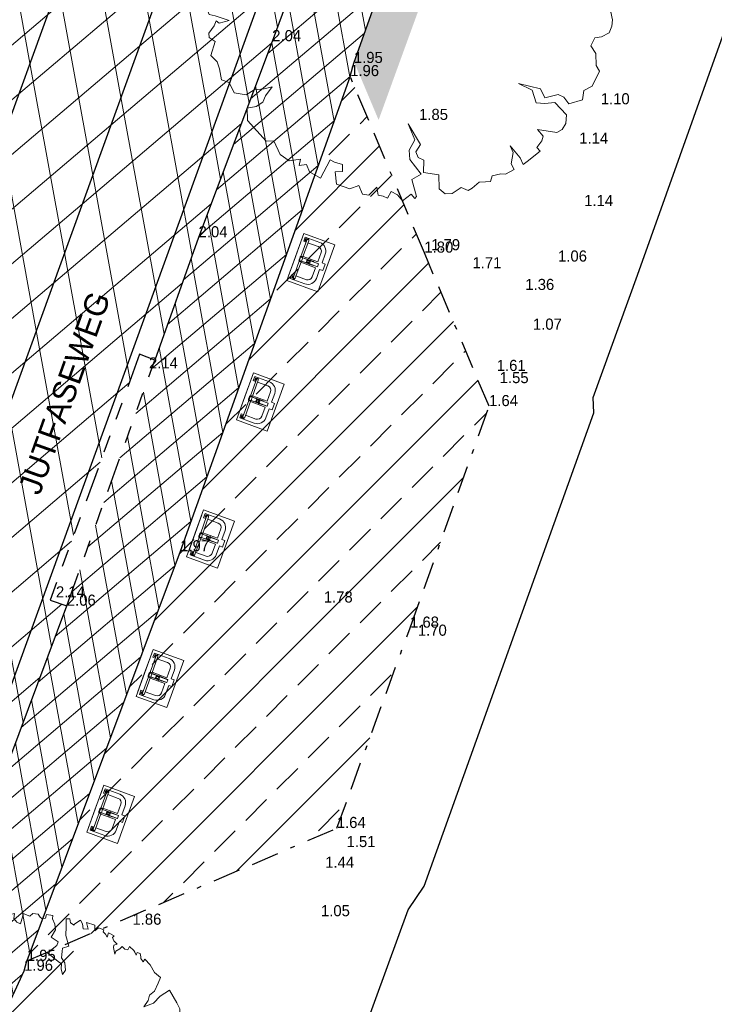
# Model space of a CAD drawing. Header units: metres. Extents: x 136326 to 137932, y 453212 to 454725.
# Tile 29 of 92: x 136510 to 136525, y 453641 to 453662. Entities that reach past the tile are written whole.
import ezdxf

# ---------------------------------------------------------------- set-up
doc = ezdxf.new("R2010")
doc.units = ezdxf.units.M
doc.linetypes.add('BORDER__G2', pattern=[2.1, 0.6, -0.3, 0.6, -0.3, 0, -0.3])
doc.linetypes.add('PHANTOM__G5', pattern=[5.25, 1.5, -0.75, 0.75, -0.75, 0.75, -0.75])
doc.layers.add('-DR-alg-hulplijnen hartlijn asfalt nieuwe fietsstraat', color=7, linetype='Continuous', true_color=0xad72b6, plot=False)
doc.layers.add('-DR-alg-hulplijnen kantverharding asfalt nieuwe fietsstraat', color=7, linetype='Continuous', true_color=0xff9429, plot=False)
for name, color, linetype in [('-DR-alg-projectgrens 1-200', 3, 'PROJECTGRENS_1-200'), ('-DR-alg-txt-straatnaam', 2, 'Continuous'), ('-DR-bs-txt-hoogtemaat', 253, 'Continuous'), ('-DR-v-vh-band 20x20', 5, 'BORDER__G2'), ('-DR-v-vh-band RWS', 5, 'PHANTOM__G5'), ('-DR-v-vh-kantverharding asfalt fietspad', 2, 'Continuous')]:
    doc.layers.add(name, color=color, linetype=linetype)
for name, color, linetype, lineweight in [('-DR-bs-boom', 253, 'Continuous', 13), ('-DR-bs-inr-parkeerbeugel', 253, 'Continuous', 9), ('-DR-v-maaien en frezen terrein', 82, 'Continuous', 9), ('-DR-v-vh-arc-asfalt opbreken', 252, 'Continuous', 9), ('-DR-v-vh-arc-bss grijs keiformaat', 252, 'Continuous', 9)]:
    doc.layers.add(name, color=color, linetype=linetype, lineweight=lineweight)
doc.layers.add('-DR-v-vh-arc-asfalt fietspad', color=7, linetype='Continuous', lineweight=9, true_color=0xdfbfc7)
doc.styles.add('Drong', font='txt', dxfattribs={"height": 1.8})
doc.linetypes.add('PROJECTGRENS_1-200', pattern='A,0.32,-0.13,[133,ltypeshp.shx,S=0.13,R=0,X=-0.13,Y=0],-0.13,1.27', length=1.85)
pattern_1 = [(220.33563, (136419.718, 453326.2367), (0.5825375, -0.6860394), []), (280.33563, (136419.718, 453326.2367), (0.8853963, 0.1614725), [])]

# ---------------------------------------------------------------- blocks, each defined once
blk = doc.blocks.new('*U44')
at = {"ltscale": 4}
for p, q in [((0, 0), (-0.003, -0.71)), ((1.08, -0.005), (0, 0)), ((0.065, -0.055), (0.063, -0.39)), ((0.065, -0.055), (0.16, -0.056)), ((0.079, -0.124), (0.079, -0.131)), ((0.086, -0.124), (0.079, -0.124)), ((0.079, -0.131), (0.079, -0.136)), ((0.079, -0.136), (0.086, -0.136)), ((0.085, -0.145), (0.086, -0.098)), ((0.085, -0.145), (0.088, -0.145)), ((0.086, -0.098), (0.086, -0.08)), ((0.086, -0.08), (0.089, -0.08)), ((0.086, -0.098), (0.089, -0.098)), ((0.089, -0.098), (0.088, -0.145)), ((0.088, -0.145), (0.095, -0.145)), ((0.089, -0.08), (0.133, -0.081)), ((0.089, -0.098), (0.089, -0.08)), ((0.09, -0.124), (0.089, -0.124)), ((0.089, -0.13), (0.089, -0.131)), ((0.089, -0.136), (0.09, -0.136)), ((0.54, -0.003), (0.11, -0.001)), ((0.485, -0.112), (0.112, -0.11)), ((0.112, -0.152), (0.499, -0.154)), ((0.133, -0.081), (0.133, -0.099)), ((0.133, -0.081), (0.136, -0.081)), ((0.133, -0.099), (0.133, -0.11)), ((0.133, -0.099), (0.136, -0.099)), ((0.136, -0.099), (0.136, -0.081)), ((0.136, -0.11), (0.136, -0.099)), ((0.159, -0.153), (0.158, -0.391)), ((0.16, -0.056), (0.159, -0.11)), ((0.47, -0.492), (0.472, -0.154)), ((0.483, -0.118), (0.483, -0.126)), ((0.483, -0.126), (0.483, -0.133)), ((0.495, -0.126), (0.495, -0.118)), ((0.495, -0.133), (0.495, -0.126)), ((0.498, -0.406), (0.499, -0.16)), ((0.499, -0.16), (0.499, -0.113)), ((0.502, -0.16), (0.499, -0.16)), ((0.501, -0.406), (0.502, -0.16)), ((0.502, -0.16), (0.576, -0.16)), ((0.507, -0.111), (0.571, -0.111)), ((0.572, -0.099), (0.508, -0.099)), ((0.54, -0.003), (0.97, -0.005)), ((0.575, -0.407), (0.576, -0.16)), ((0.579, -0.16), (0.576, -0.16)), ((0.578, -0.407), (0.579, -0.16)), ((0.579, -0.16), (0.579, -0.113)), ((0.579, -0.155), (0.967, -0.157)), ((0.583, -0.118), (0.583, -0.127)), ((0.583, -0.127), (0.583, -0.134)), ((0.967, -0.114), (0.594, -0.112)), ((0.595, -0.127), (0.595, -0.118)), ((0.595, -0.134), (0.595, -0.127)), ((0.607, -0.155), (0.605, -0.493)), ((0.919, -0.156), (0.918, -0.394)), ((0.92, -0.059), (0.919, -0.114)), ((1.015, -0.06), (0.92, -0.059)), ((0.943, -0.103), (0.943, -0.085)), ((0.946, -0.085), (0.943, -0.085)), ((0.943, -0.114), (0.943, -0.103)), ((0.946, -0.103), (0.943, -0.103)), ((0.99, -0.085), (0.946, -0.085)), ((0.946, -0.085), (0.946, -0.103)), ((0.946, -0.103), (0.946, -0.114)), ((0.99, -0.15), (0.983, -0.15)), ((0.989, -0.129), (0.99, -0.129)), ((0.989, -0.135), (0.989, -0.135)), ((0.99, -0.141), (0.989, -0.141)), ((0.99, -0.103), (0.99, -0.085)), ((0.993, -0.085), (0.99, -0.085)), ((0.99, -0.103), (0.99, -0.15)), ((0.993, -0.103), (0.99, -0.103)), ((0.993, -0.15), (0.99, -0.15)), ((0.993, -0.103), (0.993, -0.085)), ((0.993, -0.15), (0.993, -0.103)), ((0.993, -0.129), (1, -0.129)), ((1, -0.141), (0.993, -0.141)), ((1, -0.129), (1, -0.135)), ((1, -0.135), (1, -0.141)), ((1.013, -0.395), (1.015, -0.06)), ((1.077, -0.715), (1.08, -0.005)), ((0.492, -0.33), (0.492, -0.342)), ((0.498, -0.33), (0.492, -0.33)), ((0.492, -0.342), (0.498, -0.342)), ((0.498, -0.406), (0.501, -0.406)), ((0.498, -0.41), (0.498, -0.406)), ((0.498, -0.41), (0.501, -0.41)), ((0.501, -0.33), (0.502, -0.263)), ((0.503, -0.33), (0.501, -0.33)), ((0.501, -0.342), (0.503, -0.342)), ((0.501, -0.353), (0.501, -0.342)), ((0.501, -0.353), (0.503, -0.353)), ((0.501, -0.353), (0.503, -0.353)), ((0.501, -0.379), (0.503, -0.379)), ((0.501, -0.41), (0.501, -0.406)), ((0.576, -0.264), (0.502, -0.263)), ((0.502, -0.523), (0.503, -0.34)), ((0.506, -0.319), (0.503, -0.319)), ((0.503, -0.325), (0.503, -0.319)), ((0.503, -0.325), (0.506, -0.325)), ((0.503, -0.34), (0.503, -0.325)), ((0.506, -0.342), (0.505, -0.526)), ((0.571, -0.316), (0.506, -0.316)), ((0.506, -0.316), (0.506, -0.317)), ((0.506, -0.317), (0.571, -0.317)), ((0.506, -0.34), (0.506, -0.317)), ((0.506, -0.325), (0.506, -0.319)), ((0.506, -0.325), (0.506, -0.34)), ((0.506, -0.33), (0.506, -0.33)), ((0.506, -0.34), (0.571, -0.34)), ((0.506, -0.342), (0.571, -0.342)), ((0.511, -0.316), (0.512, -0.269)), ((0.512, -0.266), (0.565, -0.266)), ((0.512, -0.269), (0.523, -0.27)), ((0.523, -0.271), (0.514, -0.316)), ((0.518, -0.316), (0.527, -0.27)), ((0.527, -0.27), (0.55, -0.27)), ((0.55, -0.27), (0.558, -0.316)), ((0.555, -0.27), (0.566, -0.27)), ((0.563, -0.316), (0.555, -0.271)), ((0.565, -0.316), (0.566, -0.27)), ((0.57, -0.526), (0.571, -0.342)), ((0.571, -0.317), (0.571, -0.316)), ((0.571, -0.34), (0.571, -0.317)), ((0.574, -0.319), (0.571, -0.319)), ((0.571, -0.319), (0.571, -0.325)), ((0.571, -0.325), (0.574, -0.325)), ((0.571, -0.34), (0.571, -0.325)), ((0.571, -0.331), (0.571, -0.331)), ((0.574, -0.34), (0.573, -0.524)), ((0.574, -0.325), (0.574, -0.319)), ((0.574, -0.34), (0.574, -0.325)), ((0.575, -0.331), (0.574, -0.331)), ((0.574, -0.343), (0.575, -0.343)), ((0.574, -0.353), (0.575, -0.354)), ((0.574, -0.354), (0.575, -0.354)), ((0.574, -0.38), (0.575, -0.38)), ((0.575, -0.331), (0.576, -0.264)), ((0.575, -0.354), (0.575, -0.343)), ((0.575, -0.407), (0.578, -0.407)), ((0.575, -0.41), (0.575, -0.407)), ((0.575, -0.41), (0.578, -0.41)), ((0.585, -0.331), (0.578, -0.331)), ((0.578, -0.343), (0.585, -0.343)), ((0.578, -0.41), (0.578, -0.407)), ((0.585, -0.331), (0.585, -0.343)), ((0.257, -0.586), (0.462, -0.587)), ((0.258, -0.491), (0.47, -0.492)), ((0.462, -0.657), (0.462, -0.587)), ((0.505, -0.526), (0.57, -0.526)), ((0.605, -0.493), (0.818, -0.494)), ((0.612, -0.658), (0.612, -0.588)), ((0.612, -0.588), (0.817, -0.589)), ((-0.003, -0.71), (1.077, -0.715)), ((0.462, -0.657), (0.612, -0.658))]:
    blk.add_line(p, q, dxfattribs=at)
at = {"ltscale": 4, "flags": 128}
for points in [[(0.089, -0.131), (0.089, -0.131), (0.09, -0.128), (0.09, -0.125), (0.091, -0.123), (0.092, -0.12), (0.094, -0.118), (0.096, -0.116), (0.098, -0.114), (0.1, -0.113), (0.103, -0.111), (0.105, -0.11), (0.108, -0.11), (0.112, -0.11)], [(0.091, -0.124), (0.09, -0.124), (0.09, -0.125), (0.09, -0.127), (0.089, -0.129), (0.089, -0.13)], [(0.089, -0.131), (0.089, -0.131), (0.09, -0.134), (0.09, -0.136), (0.091, -0.139), (0.092, -0.141), (0.094, -0.144), (0.096, -0.146), (0.098, -0.148), (0.1, -0.149), (0.102, -0.15), (0.105, -0.151), (0.108, -0.152), (0.112, -0.152)], [(0.09, -0.124), (0.09, -0.124), (0.091, -0.124)], [(0.508, -0.099), (0.506, -0.099), (0.503, -0.099), (0.501, -0.1), (0.498, -0.1), (0.495, -0.101), (0.493, -0.103), (0.491, -0.104), (0.489, -0.106), (0.487, -0.108), (0.486, -0.11), (0.485, -0.112), (0.484, -0.114), (0.484, -0.116), (0.483, -0.118)], [(0.495, -0.133), (0.495, -0.134), (0.495, -0.135), (0.494, -0.137), (0.493, -0.138), (0.492, -0.139), (0.49, -0.139), (0.489, -0.139), (0.487, -0.139), (0.486, -0.138), (0.485, -0.137), (0.484, -0.136), (0.484, -0.135), (0.483, -0.133), (0.483, -0.133)], [(0.495, -0.118), (0.495, -0.117), (0.496, -0.117), (0.496, -0.116), (0.497, -0.115), (0.497, -0.114), (0.499, -0.113), (0.5, -0.113), (0.502, -0.112), (0.503, -0.111), (0.505, -0.111), (0.507, -0.111), (0.507, -0.111)], [(0.571, -0.111), (0.572, -0.111), (0.574, -0.112), (0.576, -0.112), (0.578, -0.112), (0.579, -0.113), (0.581, -0.114), (0.582, -0.115), (0.582, -0.116), (0.583, -0.116), (0.583, -0.117), (0.583, -0.118), (0.583, -0.118)], [(0.595, -0.118), (0.595, -0.117), (0.595, -0.115), (0.594, -0.112), (0.593, -0.11), (0.592, -0.109), (0.591, -0.107), (0.589, -0.105), (0.587, -0.104), (0.585, -0.102), (0.582, -0.101), (0.58, -0.1), (0.577, -0.1), (0.574, -0.099), (0.572, -0.099)], [(0.989, -0.135), (0.989, -0.135), (0.989, -0.132), (0.989, -0.13), (0.988, -0.127), (0.987, -0.125), (0.985, -0.122), (0.983, -0.12), (0.981, -0.118), (0.979, -0.117), (0.976, -0.116), (0.974, -0.115), (0.971, -0.114), (0.967, -0.114)], [(0.989, -0.135), (0.989, -0.135), (0.989, -0.138), (0.989, -0.141), (0.988, -0.143), (0.986, -0.146), (0.985, -0.148), (0.983, -0.15), (0.981, -0.152), (0.979, -0.154), (0.976, -0.155), (0.974, -0.156), (0.971, -0.156), (0.967, -0.157)], [(0.503, -0.352), (0.503, -0.352), (0.501, -0.353)], [(0.502, -0.263), (0.503, -0.265), (0.505, -0.266), (0.506, -0.267), (0.508, -0.267), (0.509, -0.268)], [(0.512, -0.266), (0.51, -0.266), (0.508, -0.265), (0.506, -0.265), (0.504, -0.264), (0.502, -0.263)], [(0.503, -0.34), (0.503, -0.34), (0.503, -0.34), (0.503, -0.341), (0.504, -0.341), (0.504, -0.341), (0.505, -0.342), (0.505, -0.342), (0.506, -0.342)], [(0.509, -0.268), (0.51, -0.268), (0.511, -0.269), (0.512, -0.269)], [(0.523, -0.27), (0.523, -0.27), (0.523, -0.27), (0.523, -0.27), (0.523, -0.27), (0.523, -0.271)], [(0.555, -0.271), (0.555, -0.27), (0.555, -0.27), (0.555, -0.27), (0.555, -0.27), (0.555, -0.27), (0.555, -0.27)], [(0.576, -0.264), (0.573, -0.264), (0.571, -0.265), (0.569, -0.266), (0.567, -0.266), (0.565, -0.266)], [(0.566, -0.27), (0.566, -0.269), (0.567, -0.269), (0.569, -0.268)], [(0.569, -0.268), (0.57, -0.268), (0.571, -0.267), (0.573, -0.266), (0.574, -0.265), (0.576, -0.264)], [(0.571, -0.342), (0.571, -0.342), (0.572, -0.342), (0.573, -0.342), (0.573, -0.342), (0.573, -0.341), (0.574, -0.341), (0.574, -0.34), (0.574, -0.34)], [(0.575, -0.354), (0.574, -0.352), (0.574, -0.352)], [(0.505, -0.526), (0.504, -0.526), (0.504, -0.525), (0.503, -0.525), (0.503, -0.525), (0.502, -0.525), (0.502, -0.524), (0.502, -0.524), (0.502, -0.523)], [(0.573, -0.524), (0.573, -0.524), (0.573, -0.525), (0.572, -0.525), (0.572, -0.525), (0.572, -0.526), (0.571, -0.526), (0.571, -0.526), (0.57, -0.526)]]:
    blk.add_lwpolyline(points, dxfattribs=at)
at = {"ltscale": 4}
for centre in [(0.111, -0.096), (0.968, -0.1)]:
    blk.add_circle(centre, 0.00492, dxfattribs=at)
for centre, radius, start, end in [((0.589, -0.134), 0.006, 179.7211, 359.7211), ((0.258, -0.391), 0.195, 179.7211, 269.7211), ((0.258, -0.391), 0.1, 179.7211, 269.7211), ((0.818, -0.394), 0.195, 269.7211, 359.7211), ((0.818, -0.394), 0.1, 269.7211, 359.7211)]:
    blk.add_arc(centre, radius, start, end, dxfattribs=at)
blk = doc.blocks.new('Boom bestaand 1')
blk.add_lwpolyline([(-0.0612, 0.3923), (-0.0736, 0.4117), (-0.087, 0.4225), (-0.0926, 0.4415), (-0.1106, 0.4615), (-0.1242, 0.4751), (-0.1453, 0.464), (-0.1728, 0.4611), (-0.1945, 0.4533), (-0.1892, 0.4456), (-0.2017, 0.4432), (-0.2068, 0.4444), (-0.2172, 0.4471), (-0.2235, 0.4396), (-0.2169, 0.4339), (-0.2271, 0.4339), (-0.2331, 0.433), (-0.2499, 0.4257), (-0.2427, 0.4167), (-0.2476, 0.4092), (-0.2589, 0.4043), (-0.2544, 0.3953), (-0.2533, 0.3814), (-0.2458, 0.3746), (-0.266, 0.3788), (-0.2728, 0.3822), (-0.2717, 0.3934), (-0.2848, 0.3874), (-0.2965, 0.3882), (-0.2987, 0.3953), (-0.3145, 0.3822), (-0.3029, 0.3735), (-0.3141, 0.372), (-0.3232, 0.3686), (-0.3277, 0.3731), (-0.3404, 0.3607), (-0.3359, 0.3465), (-0.3526, 0.3537), (-0.3703, 0.3325), (-0.3491, 0.329), (-0.3569, 0.3156), (-0.371, 0.3198), (-0.3837, 0.3191), (-0.3802, 0.2951), (-0.3781, 0.2944), (-0.3887, 0.2873), (-0.4014, 0.2902), (-0.4056, 0.2803), (-0.3837, 0.2704), (-0.359, 0.2591), (-0.3251, 0.2535), (-0.3272, 0.2337), (-0.318, 0.228), (-0.3011, 0.2189), (-0.282, 0.2224), (-0.2608, 0.2153), (-0.2523, 0.2012), (-0.27, 0.204), (-0.2834, 0.2118), (-0.2947, 0.2047), (-0.3322, 0.185), (-0.3413, 0.2203), (-0.3505, 0.2287), (-0.3724, 0.2146), (-0.388, 0.2358), (-0.4042, 0.2415), (-0.4226, 0.2415), (-0.4315, 0.2467), (-0.4416, 0.2292), (-0.4325, 0.2224), (-0.436, 0.2111), (-0.4423, 0.2083), (-0.453, 0.2067), (-0.4613, 0.1921), (-0.4572, 0.18), (-0.4671, 0.1702), (-0.4727, 0.1652), (-0.4473, 0.144), (-0.4565, 0.1356), (-0.4706, 0.132), (-0.484, 0.1398), (-0.4883, 0.1172), (-0.4847, 0.1158), (-0.4748, 0.1137), (-0.477, 0.101), (-0.4713, 0.0946), (-0.4748, 0.0748), (-0.4932, 0.0607), (-0.4854, 0.0473), (-0.4875, 0.0402), (-0.5017, 0.0304), (-0.4974, 0.0049), (-0.4897, 0.0021), (-0.4832, -0.006), (-0.4832, -0.0211), (-0.4886, -0.0247), (-0.4921, -0.0353), (-0.4877, -0.0469), (-0.4868, -0.0593), (-0.4797, -0.0567), (-0.4646, -0.0487), (-0.4592, -0.0416), (-0.4495, -0.0531), (-0.4326, -0.0549), (-0.4342, -0.0824), (-0.4439, -0.0844), (-0.4591, -0.0789), (-0.4694, -0.0898), (-0.4853, -0.0874), (-0.4835, -0.1044), (-0.469, -0.1108), (-0.4787, -0.1222), (-0.4698, -0.128), (-0.4666, -0.142), (-0.4712, -0.1535), (-0.4673, -0.1649), (-0.4544, -0.1649), (-0.422, -0.1781), (-0.41, -0.1658), (-0.3893, -0.1644), (-0.3736, -0.1512), (-0.391, -0.1753), (-0.4052, -0.1753), (-0.417, -0.1934), (-0.4393, -0.1893), (-0.4502, -0.206), (-0.443, -0.2225), (-0.4293, -0.2254), (-0.424, -0.2366), (-0.4254, -0.251), (-0.4188, -0.2613), (-0.4123, -0.2603), (-0.4066, -0.2696), (-0.4013, -0.2747), (-0.3966, -0.2735), (-0.3925, -0.2806), (-0.3993, -0.2847), (-0.3905, -0.2962), (-0.3764, -0.2947), (-0.3703, -0.2952), (-0.369, -0.3047), (-0.3739, -0.3072), (-0.379, -0.3111), (-0.3686, -0.3301), (-0.3402, -0.3274), (-0.325, -0.2991), (-0.284, -0.3012), (-0.2611, -0.2728), (-0.2463, -0.245), (-0.2054, -0.239), (-0.1868, -0.2166), (-0.1743, -0.1981), (-0.1896, -0.2363), (-0.2027, -0.2526), (-0.2201, -0.2532), (-0.2283, -0.2756), (-0.2392, -0.281), (-0.237, -0.2947), (-0.2507, -0.3132), (-0.2791, -0.3219), (-0.2898, -0.3304), (-0.3173, -0.3368), (-0.3146, -0.3612), (-0.3304, -0.3661), (-0.3025, -0.3907), (-0.2927, -0.3885), (-0.278, -0.3918), (-0.2529, -0.3874), (-0.2548, -0.4016), (-0.2471, -0.4137), (-0.2373, -0.413), (-0.2359, -0.4235), (-0.244, -0.4329), (-0.2234, -0.4441), (-0.2184, -0.4397), (-0.2103, -0.44), (-0.1991, -0.4488), (-0.19, -0.4441), (-0.1778, -0.4485), (-0.164, -0.4505), (-0.1606, -0.4451), (-0.1549, -0.4573), (-0.1555, -0.4613), (-0.14, -0.4627), (-0.1312, -0.4505), (-0.1096, -0.4259), (-0.1073, -0.4238), (-0.1116, -0.4488), (-0.1194, -0.4525), (-0.1103, -0.462), (-0.0992, -0.4807), (-0.089, -0.4841), (-0.0747, -0.4752), (-0.0482, -0.4977), (-0.0278, -0.4895), (-0.0108, -0.4916), (0.0157, -0.4977), (0.0286, -0.4827), (0.0558, -0.482), (0.072, -0.457), (0.069, -0.4349), (0.0757, -0.4119), (0.0796, -0.3924), (0.0927, -0.4156), (0.1039, -0.4278), (0.1075, -0.4466), (0.1025, -0.468), (0.1299, -0.4785), (0.1933, -0.4575), (0.2001, -0.44), (0.2363, -0.4392), (0.2587, -0.4253), (0.2652, -0.3991), (0.2784, -0.4081), (0.2832, -0.3913), (0.3018, -0.3913), (0.3264, -0.3733), (0.2952, -0.3338), (0.3048, -0.3266), (0.3174, -0.3112), (0.333, -0.3182), (0.3264, -0.335), (0.3552, -0.3436), (0.3781, -0.3189), (0.3793, -0.296), (0.4017, -0.296), (0.4096, -0.2826), (0.4002, -0.2572), (0.4186, -0.2622), (0.4261, -0.2522), (0.4345, -0.2443), (0.4231, -0.2298), (0.4365, -0.2194), (0.4544, -0.2139), (0.448, -0.1886), (0.4609, -0.1841), (0.4584, -0.1786), (0.4161, -0.1731), (0.4136, -0.1478), (0.3708, -0.1582), (0.3489, -0.1512), (0.3315, -0.1289), (0.2902, -0.1279), (0.3474, -0.1209), (0.3593, -0.1378), (0.3737, -0.1384), (0.3856, -0.1284), (0.4119, -0.1403), (0.4319, -0.109), (0.4632, -0.1221), (0.4795, -0.1133), (0.4858, -0.0977), (0.4808, -0.0718), (0.4943, -0.0594), (0.4931, -0.0482), (0.4862, -0.0269), (0.4918, -0.0131), (0.4962, -0.0015), (0.4851, 0.0073), (0.4884, 0.0283), (0.494, 0.0383), (0.4918, 0.0615), (0.4763, 0.0609), (0.4531, 0.0758), (0.4365, 0.0758), (0.4719, 0.0863), (0.489, 0.0863), (0.4862, 0.0979), (0.4761, 0.1368), (0.4651, 0.1329), (0.455, 0.15), (0.4464, 0.1571), (0.4261, 0.1516), (0.4511, 0.1914), (0.4495, 0.2054), (0.4402, 0.2194), (0.4215, 0.2288), (0.3832, 0.2155), (0.3754, 0.1921), (0.3661, 0.1742), (0.3341, 0.1773), (0.3068, 0.1532), (0.3395, 0.1968), (0.3637, 0.1976), (0.3692, 0.2304), (0.3801, 0.2397), (0.3996, 0.2444), (0.4034, 0.279), (0.3842, 0.2903), (0.3824, 0.313), (0.3563, 0.3433), (0.3406, 0.3414), (0.3141, 0.3521), (0.2925, 0.3482), (0.2787, 0.3649), (0.2826, 0.3806), (0.2817, 0.4012), (0.2696, 0.4131), (0.256, 0.4212), (0.2376, 0.4248), (0.2327, 0.4339), (0.2168, 0.4384), (0.2036, 0.45), (0.1887, 0.4518), (0.1757, 0.4483), (0.1806, 0.4248), (0.1727, 0.4169), (0.1492, 0.4041), (0.1325, 0.412), (0.1367, 0.4496), (0.0873, 0.4385), (0.0991, 0.4571), (0.0942, 0.4846), (0.0638, 0.4915), (0.0559, 0.4826), (0.0314, 0.4826), (0.0166, 0.4925), (0.0058, 0.4836), (-0.0114, 0.491), (-0.0324, 0.4905), (-0.0772, 0.485), (-0.0717, 0.4517), (-0.0599, 0.4236), (-0.0612, 0.3923)])
blk.add_circle((0, 0), 0.0251)

msp = doc.modelspace()

# ---------------------------------------------------------------- hatches: boundary and pattern name
at = {"layer": '-DR-v-maaien en frezen terrein'}
h = msp.add_hatch(dxfattribs=at)
h.set_pattern_fill('ANSI33', color=256, scale=0.2)
h.paths.add_polyline_path([(136571.667, 453781.326), (136568.768, 453784.139), (136568.181, 453782.486), (136569.123, 453782.151)])
edge = h.paths.add_edge_path()
edge.add_line((136522.071, 453674.012), (136517.505, 453661.195))
edge.add_line((136517.505, 453661.195), (136518.031, 453659.946))
edge.add_line((136518.031, 453659.946), (136546.093, 453737.167))
edge.add_line((136546.093, 453737.167), (136550.167, 453735.709))
edge.add_line((136550.167, 453735.709), (136553.151, 453744.195))
edge.add_line((136553.151, 453744.195), (136549.091, 453745.648))
edge.add_line((136549.091, 453745.648), (136563.643, 453785.652))
edge.add_arc((136564.583, 453785.311), 1, 70.0567, 160.0567, ccw=False)
edge.add_line((136564.924, 453786.251), (136567.589, 453785.284))
edge.add_line((136567.589, 453785.284), (136564.805, 453787.985))
edge.add_line((136564.805, 453787.985), (136563.965, 453788.498))
edge.add_line((136563.965, 453788.498), (136563.246, 453786.659))
edge.add_line((136563.246, 453786.659), (136560.546, 453779.238))
edge.add_line((136560.546, 453779.238), (136560.285, 453779.324))
edge.add_line((136560.285, 453779.324), (136522.071, 453674.012))
h = msp.add_hatch(dxfattribs=at)
h.set_pattern_fill('ANSI33', color=256, scale=0.2)
h.paths.add_polyline_path([(136511.533, 453642.04), (136510.511, 453641.602), (136510.274, 453641.501), (136485.763, 453573.95), (136486.703, 453573.609)])
at = {"layer": '-DR-v-vh-arc-asfalt fietspad', "transparency": 33554687}
h = msp.add_hatch(dxfattribs=at)
h.set_pattern_fill('AVH-ASFALT', color=256, scale=0.51, angle=90, pattern_type=2)
h.set_pattern_definition([(220.33562535, (0, 0), (0.3301045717, -0.388755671), []), (280.33562535, (0, 0), (0.5017245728, 0.0915011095), [])])
h.paths.add_polyline_path([(136517.416, 453660.89), (136517.497, 453661.173), (136518.322, 453663.49), (136516.647, 453664.117), (136515.734, 453661.644), (136514.142, 453657.409), (136513.195, 453654.758), (136511.297, 453649.454), (136509.631, 453645.021), (136507.938, 453640.175), (136509.512, 453639.618), (136509.643, 453639.989), (136510.373, 453641.571), (136510.432, 453641.786), (136513.744, 453650.628)])
at = {"layer": '-DR-v-vh-arc-asfalt opbreken'}
h = msp.add_hatch(dxfattribs=at)
h.set_pattern_fill('AVH-ASFALT_LAAG1-D', color=256, scale=30, angle=90, pattern_type=2)
h.set_pattern_definition(pattern_1)
h.paths.add_polyline_path([(136531.761, 453719.774), (136531.194, 453719.977), (136529.785, 453716.11), (136526.767, 453707.767), (136524.774, 453702.289), (136522.665, 453696.404), (136520.361, 453690.043), (136517.838, 453683.093), (136515.781, 453677.453), (136513.064, 453669.91), (136510.583, 453663.071), (136508.803, 453658.189), (136507.877, 453655.657), (136503.269, 453642.995), (136500.831, 453636.203), (136496.439, 453624.219), (136495.734, 453622.318), (136494.982, 453620.228), (136494.982, 453620.228), (136493.273, 453615.529), (136493.273, 453615.529), (136491.554, 453610.834), (136490.458, 453607.787), (136490.457, 453607.787), (136488.876, 453603.462), (136486.715, 453597.477), (136484.52, 453591.462), (136482.293, 453585.328), (136480.059, 453579.185), (136478.904, 453576.027), (136479.516, 453575.788)])
h = msp.add_hatch(dxfattribs=at)
h.set_pattern_fill('AVH-ASFALT_LAAG1-D', color=256, scale=30, angle=90, pattern_type=2)
h.set_pattern_definition(pattern_1)
h.paths.add_polyline_path([(136535.892, 453718.294), (136533.738, 453719.066), (136525.106, 453695.276), (136523.214, 453695.958), (136518.51, 453682.961), (136520.396, 453682.297), (136493.451, 453608.037), (136491.515, 453608.73), (136486.832, 453595.718), (136488.737, 453595.047), (136481.579, 453575.318), (136483.692, 453574.551), (136490.61, 453593.633), (136497.337, 453612.124), (136497.727, 453612.063), (136499.408, 453616.706), (136499.064, 453616.863), (136504.324, 453631.406), (136507.594, 453640.387), (136507.992, 453640.329), (136509.631, 453645.021), (136511.297, 453649.454), (136510.934, 453649.58), (136512.869, 453654.888), (136513.195, 453654.758), (136514.142, 453657.409), (136515.734, 453661.644), (136516.591, 453663.965), (136516.233, 453664.109), (136519.82, 453673.966), (136524.856, 453687.853), (136531.079, 453705.036)])
h = msp.add_hatch(dxfattribs=at)
h.set_pattern_fill('AVH-ASFALT_LAAG1-D', color=256, scale=30, angle=90, pattern_type=2)
h.set_pattern_definition(pattern_1)
h.paths.add_polyline_path([(136491.474, 453608.745), (136493.451, 453608.037), (136520.396, 453682.297), (136518.413, 453682.987)])
at = {"layer": '-DR-v-vh-arc-bss grijs keiformaat'}
h = msp.add_hatch(dxfattribs=at)
h.set_pattern_fill('ANSI33', color=256, scale=0.2)
h.paths.add_polyline_path([(136513.744, 453650.628), (136510.432, 453641.786), (136517.128, 453644.654), (136518.71, 453648.98), (136520.417, 453653.764), (136519.019, 453657.078), (136517.416, 453660.89)])

# ---------------------------------------------------------------- linework, layer by layer
at = {"layer": '-DR-alg-hulplijnen hartlijn asfalt nieuwe fietsstraat'}
msp.add_lwpolyline([(136781.314, 454424.963), (136757.272, 454348.827, -0.010389), (136697.245, 454171.637), (136619.145, 453955.95), (136588.279, 453870.709), (136579.713, 453847.052, 0.004102), (136571.537, 453823.883, -0.004267), (136562.996, 453799.701), (136431.623, 453437.641, 0.002152), (136391.004, 453324.177), (136379.088, 453290.434), (136365.735, 453256.179), (136360.793, 453242.184)], format="xyb", dxfattribs=at)
at = {"layer": '-DR-alg-hulplijnen kantverharding asfalt nieuwe fietsstraat'}
for points in [[(136569.551, 453824.565, -0.004267), (136561.022, 453800.417), (136429.649, 453438.357, 0.002152), (136389.024, 453324.877), (136377.119, 453291.165), (136363.767, 453256.91), (136358.813, 453242.883)], [(136573.523, 453823.2, -0.004267), (136564.97, 453798.984), (136433.597, 453436.925, 0.002152), (136392.984, 453323.478), (136381.057, 453289.703), (136367.704, 453255.448), (136362.773, 453241.485)]]:
    msp.add_lwpolyline(points, format="xyb", dxfattribs=at)
at = {"layer": '-DR-alg-projectgrens 1-200', "flags": 128}
msp.add_lwpolyline([(136672.431, 453896.561), (136667.194, 453897.489), (136645.076, 453905.171), (136624.477, 453912.593), (136625.184, 453914.831), (136624.39, 453916.757), (136621.163, 453919.31), (136624.07, 453927.399), (136623.281, 453929.136), (136623.21, 453929.192), (136624.085, 453931.643), (136629.304, 453946.51), (136630.541, 453950.147), (136638.492, 453971.96), (136644.073, 453987.263), (136644.824, 453989.705), (136651.204, 454007.423), (136658.506, 454027.642), (136665.47, 454047.006), (136669.496, 454058.357), (136675.354, 454074.419), (136676.258, 454077.094), (136678.747, 454083.756), (136682.526, 454094.171), (136686.101, 454103.639), (136687.039, 454106.475), (136697.795, 454137.242), (136697.717, 454137.253), (136705.555, 454159.78), (136713.078, 454181.729), (136719.605, 454200.719), (136727.498, 454223.752), (136730.581, 454232.718), (136734.46, 454243.959), (136738.033, 454254.306), (136742.183, 454266.266), (136750.568, 454290.842), (136760.393, 454319.456), (136770.666, 454349.328), (136772.713, 454355.238), (136774.612, 454360.473), (136776.998, 454367), (136784.306, 454387.208), (136790.339, 454404.083), (136797.311, 454423.36), (136807.058, 454450.093), (136800.646, 454453.198), (136785.078, 454462.694), (136769.745, 454470.235), (136763.463, 454464.393), (136767.222, 454456.488), (136768.447, 454452.902), (136769.612, 454448.539), (136767.19, 454443.604), (136763.98, 454431.785), (136763.498, 454430.807), (136764.785, 454430.222), (136759.65, 454419.865), (136760.207, 454419.614), (136758.305, 454415.755), (136757.433, 454413.928), (136755.514, 454410.037), (136754.993, 454410.292), (136749.872, 454399.962), (136748.616, 454400.585), (136748.548, 454400.448), (136744.287, 454402.547), (136738.76, 454389.718), (136744.829, 454387.062), (136753.517, 454383.259), (136750.445, 454376.232), (136747.3, 454368.999), (136747.702, 454368.821), (136745.421, 454363.658), (136743.771, 454359.882), (136741.474, 454354.715), (136741.107, 454354.878), (136737.945, 454347.853), (136734.86, 454340.776), (136727.193, 454344.181), (136720.397, 454330.285), (136716.705, 454321.73), (136725.346, 454317.886), (136722.199, 454310.807), (136718.145, 454301.488), (136714.131, 454292.713), (136709.748, 454294.641), (136707.09, 454288.607), (136709.573, 454287.506), (136709.53, 454287.41), (136709.617, 454287.371), (136709.424, 454286.945), (136712.118, 454285.768), (136724.405, 454280.406), (136724.395, 454280.372), (136724.56, 454280.301), (136719.327, 454264.621), (136718.554, 454264.279), (136712.149, 454267.043), (136705.337, 454251.495), (136713.155, 454248.122), (136713.63, 454247.107), (136703.363, 454216.017), (136702.53, 454215.665), (136698.406, 454217.526), (136692.762, 454204.705), (136698.169, 454202.287), (136696.085, 454197.547), (136697.116, 454197.066), (136693.34, 454185.771), (136691.21, 454179.799), (136691.154, 454179.818), (136689.257, 454174.47), (136688.677, 454172.922), (136686.645, 454167.859), (136686.793, 454167.806), (136683.499, 454158.729), (136679.62, 454148.161), (136677.544, 454142.392), (136675.601, 454137.021), (136671.76, 454126.401), (136667.085, 454113.483), (136666.31, 454113.053), (136658.978, 454114.558), (136655.858, 454098.89), (136661.092, 454097.825), (136661.269, 454097.519), (136621.35, 453987.863), (136615.212, 453990.581), (136612.094, 453983.671), (136608.8, 453985.139), (136606.115, 453979.27), (136610.368, 453977.386), (136616.099, 453974.911), (136616.418, 453974.217), (136608.394, 453952.136), (136599.91, 453929.479), (136596.333, 453930.847), (136596.703, 453931.801), (136592.691, 453933.357), (136592.582, 453933.111), (136587.167, 453935.208), (136587.113, 453935.101), (136586.908, 453935.2), (136584.73, 453936.252), (136573.42, 453911.897), (136576.906, 453910.227), (136577.755, 453910.817), (136581.71, 453908.923), (136581.78, 453907.891), (136588.355, 453904.743), (136581.357, 453890.288), (136584.408, 453889.218), (136581.92, 453882.301), (136582.601, 453881.581), (136581.142, 453877.478), (136580.13, 453877.281), (136578.301, 453872.104), (136578.986, 453871.382), (136577.526, 453867.309), (136576.539, 453867.19), (136574.654, 453861.99), (136575.357, 453861.219), (136573.859, 453857.098), (136572.823, 453856.858), (136568.249, 453844.056), (136569.051, 453843.723), (136568.246, 453841.986), (136569.916, 453841.29), (136566.692, 453833.862), (136560.757, 453836.486), (136555.193, 453823.556), (136563.207, 453820.33), (136562.244, 453817.938), (136562.059, 453818.012), (136558.019, 453808.014), (136558.218, 453807.935), (136557.146, 453805.252), (136555.477, 453804.556), (136553.671, 453802.5), (136552.612, 453799.698), (136545.82, 453781.422), (136541.647, 453783.356), (136534.75, 453768.68), (136539.525, 453766.451), (136534.814, 453753.868), (136534.789, 453753.879), (136534.379, 453752.873), (136534.182, 453752.96), (136532.926, 453749.667), (136533.099, 453749.603), (136532.772, 453748.705), (136532.584, 453748.792), (136530.457, 453743.085), (136530.627, 453743.022), (136516.493, 453704.592), (136514.575, 453699.22), (136492.181, 453636.401), (136492.736, 453636.204), (136489.157, 453626.341), (136485.079, 453628.249), (136478.16, 453613.788), (136483.141, 453611.479), (136461.867, 453552.94), (136457.354, 453554.582), (136454.06, 453545.417), (136458.648, 453543.776), (136443.598, 453501.593), (136437.009, 453503.95), (136431.442, 453488.403), (136437.02, 453486.393), (136418.282, 453434.811), (136419.185, 453434.431), (136413.9, 453419.737), (136407.364, 453401.466), (136407.056, 453400.056), (136406.467, 453398.451), (136401.897, 453385.592), (136396.197, 453388.282), (136390.097, 453375.66), (136397.157, 453372.353), (136391.911, 453357.791), (136390.965, 453355.464), (136388.624, 453350.371), (136384.302, 453352.274), (136382.126, 453347.544), (136391.358, 453344.243), (136383.168, 453321.66), (136379.275, 453323.116), (136369.941, 453296.994), (136366.76, 453298.169), (136365.332, 453294.302), (136367.975, 453293.349), (136367.397, 453291.75), (136367.871, 453291.227), (136363.518, 453279.255), (136362.091, 453275.277), (136356.432, 453259.57), (136355.262, 453256.31), (136348.508, 453237.967), (136370.649, 453230.069), (136374.328, 453240.694), (136372.767, 453241.803), (136382.163, 453267.942), (136384.551, 453274.649), (136388.98, 453286.656), (136392.893, 453297.449), (136398.36, 453312.66), (136406.212, 453334.431), (136411.924, 453350.355), (136415.827, 453361.341), (136419.474, 453371.398), (136422.516, 453379.917), (136425.014, 453387.05), (136430.128, 453401.329), (136433.008, 453409.364), (136437.5, 453421.973), (136444.424, 453441.303), (136447.898, 453451.043), (136454.668, 453469.854), (136458.254, 453479.666), (136467.647, 453501.921), (136478.422, 453531.465), (136485.603, 453551.259), (136497.269, 453583.741), (136504.565, 453604), (136511.581, 453623.496), (136513.58, 453629.053), (136518.673, 453642.888), (136519.015, 453643.404), (136522.68, 453653.62), (136522.664, 453653.957), (136523.62, 453656.594), (136528.73, 453670.926), (136534.757, 453688.003), (136543.62, 453712.768), (136551.352, 453734.38), (136563.425, 453767.68), (136566.609, 453776.654), (136569.182, 453777.966), (136577.487, 453774.867), (136583.873, 453792.703), (136575.924, 453795.622), (136575.205, 453797.155), (136576.997, 453801.811), (136581.956, 453815.424), (136586.269, 453827.274), (136591.149, 453840.672), (136596.411, 453855.14), (136603.758, 453874.947), (136606.204, 453881.939), (136608.18, 453887.612), (136608.471, 453887.616), (136610.071, 453888.673), (136612.877, 453896.334), (136616.917, 453896.194), (136618.846, 453897.187), (136619.756, 453899.432), (136644.445, 453890.648), (136649.466, 453889.41), (136663.041, 453887.011), (136671.45, 453886.364), (136675.948, 453886.023), (136676.722, 453896.236)], close=True, dxfattribs=at)
at = {"layer": '-DR-v-vh-band 20x20'}
msp.add_lwpolyline([(136510.432, 453641.786), (136517.128, 453644.654), (136518.71, 453648.98), (136520.417, 453653.764), (136519.019, 453657.078), (136517.416, 453660.89)], dxfattribs=at)
at = {"layer": '-DR-v-vh-band RWS', "ltscale": 0.5}
msp.add_lwpolyline([(136513.195, 453654.758), (136512.869, 453654.888), (136510.934, 453649.58), (136511.297, 453649.454)], close=True, dxfattribs=at)
at = {"layer": '-DR-v-vh-kantverharding asfalt fietspad'}
for points in [[(136517.416, 453660.89), (136517.497, 453661.173), (136523.801, 453678.869), (136530.323, 453696.91), (136535.128, 453709.916), (136539.314, 453721.366), (136543.829, 453734.032), (136546.943, 453742.699), (136550.694, 453753.01), (136555.727, 453766.967), (136556.515, 453769.064), (136560.282, 453779.325), (136560.382, 453779.284), (136562.432, 453785.082), (136563.815, 453788.69), (136563.815, 453788.69), (136564.689, 453791.031), (136567.992, 453799.938), (136572.28, 453811.512), (136577.146, 453824.865)], [(136516.949, 453664.889), (136516.647, 453664.117), (136515.734, 453661.644), (136514.142, 453657.409), (136513.195, 453654.758)], [(136517.416, 453660.89), (136513.744, 453650.628), (136510.432, 453641.786)], [(136507.938, 453640.175), (136509.631, 453645.021), (136511.297, 453649.454)], [(136469.608, 453529.904), (136474.917, 453544.09), (136481.258, 453561.867), (136489.048, 453583.347), (136496.159, 453602.588), (136499.986, 453613.532), (136506.735, 453631.766), (136509.643, 453639.989), (136510.373, 453641.571), (136510.432, 453641.786)]]:
    msp.add_lwpolyline(points, dxfattribs=at)

# ---------------------------------------------------------------- block references
at = {"layer": '-DR-bs-boom', "rotation": 293.3958673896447}
for p, xscale, yscale in [((136518.69, 453662.719), 9, 9), ((136510.612, 453639.313), 7, 7)]:
    msp.add_blockref('Boom bestaand 1', p, dxfattribs=dict(at, xscale=xscale, yscale=yscale))
at = {"layer": '-DR-bs-inr-parkeerbeugel', "rotation": 70.33562535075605}
for p in [(136516.049, 453656.48), (136514.958, 453653.471), (136513.884, 453650.511), (136512.791, 453647.5), (136511.726, 453644.566)]:
    msp.add_blockref('*U44', p, dxfattribs=at)

# ---------------------------------------------------------------- texts
at = {"layer": '-DR-alg-txt-straatnaam', "style": 'Drong'}
msp.add_text('JUTFASEWEG', height=0.5, rotation=70.3356, dxfattribs=at).set_placement((136510.71, 453651.821))
at = {"layer": '-DR-bs-txt-hoogtemaat', "color": 253, "char_height": 0.24, "attachment_point": 7, "style": 'Drong'}
for s, insert in [('2.04', (136515.734, 453661.644, 2.042)), ('1.95', (136517.497, 453661.173, 1.951)), ('1.96', (136517.416, 453660.89, 1.962)), ('1.10', (136522.83, 453660.281, 1.095)), ('1.85', (136518.905, 453659.943, 1.854)), ('1.14', (136522.365, 453659.434, 1.144)), ('1.14', (136522.471, 453658.087, 1.143)), ('2.04', (136514.142, 453657.409, 2.037)), ('1.80', (136519.019, 453657.078, 1.797)), ('1.79', (136519.166, 453657.13, 1.789)), ('1.06', (136521.907, 453656.885, 1.055)), ('1.71', (136520.058, 453656.743, 1.714)), ('1.36', (136521.2, 453656.272, 1.364)), ('1.07', (136521.364, 453655.414, 1.072)), ('2.14', (136513.071, 453654.58, 2.136)), ('1.61', (136520.583, 453654.523, 1.61)), ('1.55', (136520.646, 453654.26, 1.554)), ('1.64', (136520.417, 453653.764, 1.641)), ('1.97', (136513.744, 453650.628, 1.969)), ('2.14', (136511.062, 453649.637, 2.143)), ('2.06', (136511.297, 453649.454, 2.059)), ('1.78', (136516.847, 453649.523, 1.776)), ('1.68', (136518.71, 453648.98, 1.677)), ('1.70', (136518.879, 453648.806, 1.695)), ('1.64', (136517.128, 453644.654, 1.642)), ('1.51', (136517.339, 453644.242, 1.514)), ('1.44', (136516.877, 453643.798, 1.441)), ('1.05', (136516.786, 453642.749, 1.051)), ('1.86', (136512.714, 453642.566, 1.856)), ('1.95', (136510.432, 453641.786, 1.95)), ('1.96', (136510.373, 453641.571, 1.956))]:
    msp.add_mtext(s, dxfattribs=dict(at, insert=insert))

doc.saveas('drawing.dxf')
